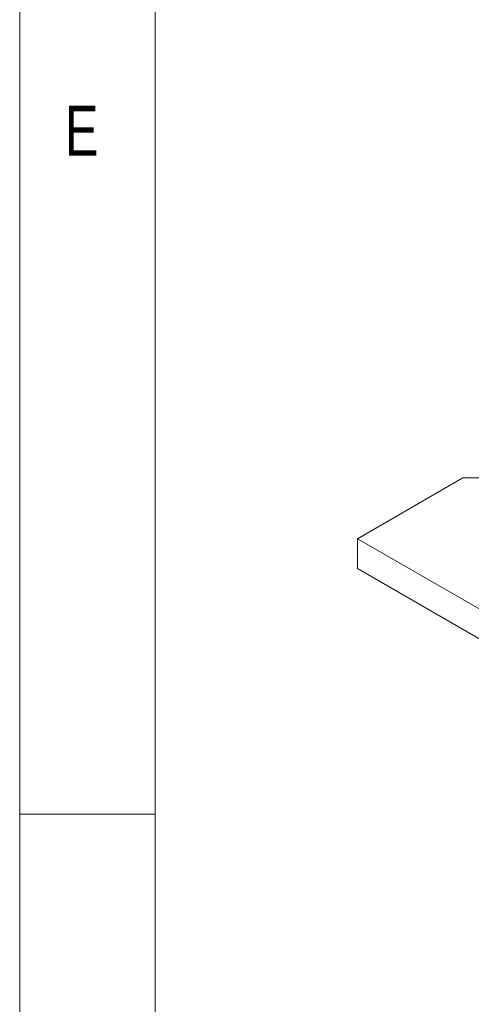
# Model space of a CAD drawing. Header units: inches. Extents: x 0.2 to 16.3, y 0.2 to 11.5.
# Tile 2 of 64: x 0.197 to 0.853, y 1.633 to 3.065. Entities that reach past the tile are written whole.
import ezdxf

# ---------------------------------------------------------------- set-up
doc = ezdxf.new("R2010")
doc.units = ezdxf.units.IN
doc.header["$MEASUREMENT"] = 0
doc.styles.add('SLDTEXTSTYLE0', font='TXT', dxfattribs={"width": 0.75})

msp = doc.modelspace()

# ---------------------------------------------------------------- linework, layer by layer
at = {"color": 7, "linetype": 'Continuous', "lineweight": 0}
for p, q in [((0.1969, 11.4961), (0.1969, 0.1969)), ((0.3937, 11.2992), (0.3937, 0.3937)), ((0.3937, 1.9094), (0.1969, 1.9094))]:
    msp.add_line(p, q, dxfattribs=at)
at = {"color": 7, "linetype": 'Continuous', "lineweight": 15}
for p, q in [((0.8409, 2.3984), (0.6877, 2.31)), ((0.8974, 2.3984), (0.8409, 2.3984)), ((0.6877, 2.2664), (0.6877, 2.31)), ((0.6877, 2.31), (3.0447, 0.9493)), ((0.6877, 2.2664), (3.0447, 0.9058))]:
    msp.add_line(p, q, dxfattribs=at)

# ---------------------------------------------------------------- texts
at = {"color": 7, "linetype": 'Continuous', "lineweight": 0, "insert": (0.2625, 2.9397), "char_height": 0.0729, "attachment_point": 1, "style": 'SLDTEXTSTYLE0'}
msp.add_mtext('E', dxfattribs=at)

doc.saveas('drawing.dxf')
